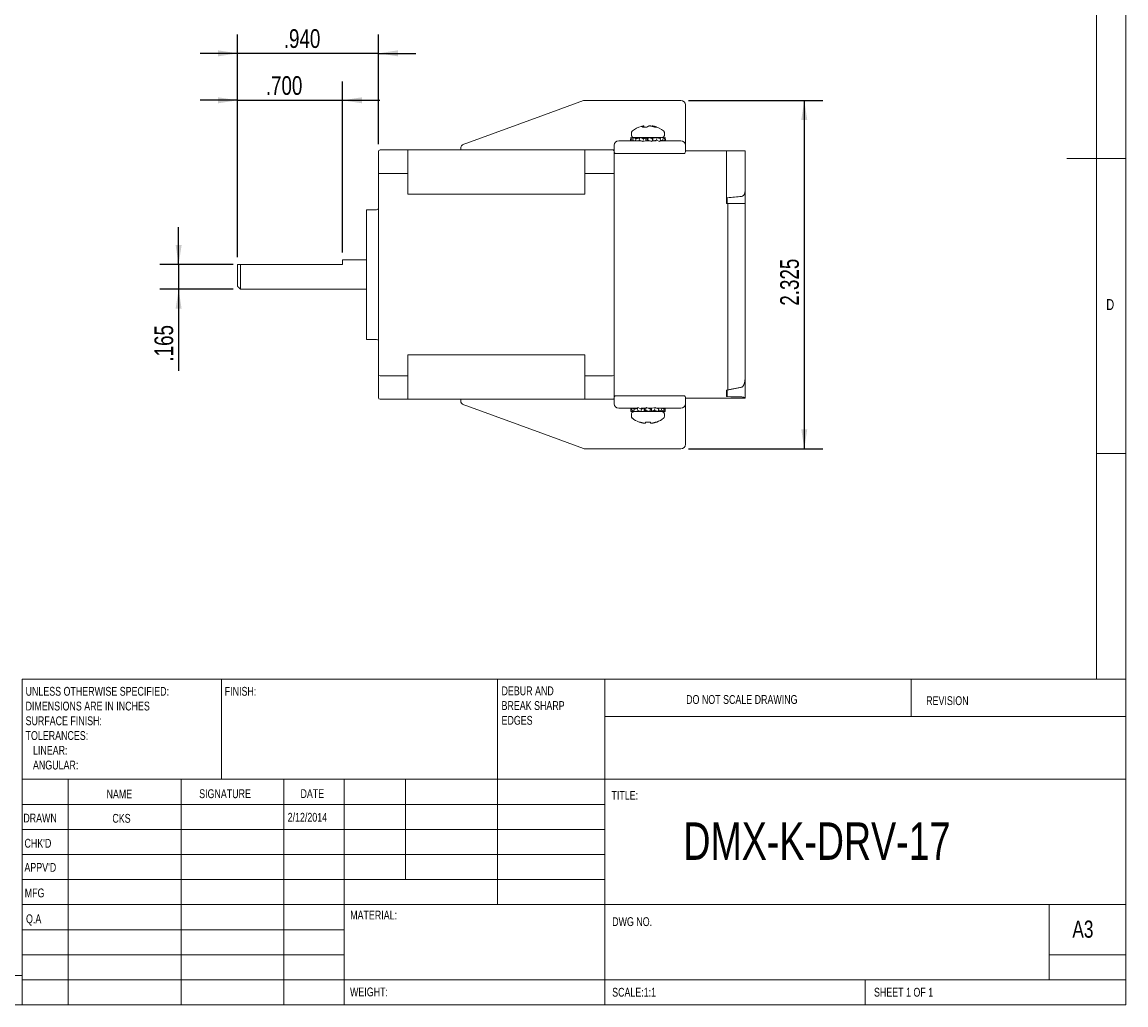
# Model space of a CAD drawing. Header units: inches. Extents: x 0.2 to 16.3, y 0.2 to 11.5.
# Tile 3 of 4: x 9 to 16.3, y 0.2 to 6.8. Entities that reach past the tile are written whole.
import ezdxf

# ---------------------------------------------------------------- set-up
doc = ezdxf.new("R2010")
doc.units = ezdxf.units.IN
doc.header["$MEASUREMENT"] = 0
doc.layers.add('FORMAT', color=7, linetype='Continuous')
doc.styles.add('SLDTEXTSTYLE0', font='TXT', dxfattribs={"width": 0.75})
doc.dimstyles.new('SLDDIMSTYLE3', dxfattribs={"dimtxt": 0.125, "dimasz": 0.13, "dimexe": 0, "dimexo": 0.0625, "dimgap": 0.03125, "dimtad": 2, "dimdec": 3, "dimzin": 12, "dimdsep": 46, "dimtxsty": 'Standard', "dimsah": 1, "dimcen": 0.09, "dimadec": 0, "dimazin": 0, "dimtfac": 1, "dimtdec": 3, "dimtofl": 0, "dimtmove": 0, "dimatfit": 3, "dimfxl": 0, "dimtolj": 1, "dimtzin": 12, "dimarcsym": 0})
doc.dimstyles.new('SLDDIMSTYLE4', dxfattribs={"dimtxt": 0.125, "dimasz": 0.13, "dimexe": 0, "dimexo": 0.0625, "dimgap": 0.03125, "dimtad": 2, "dimdec": 3, "dimzin": 12, "dimdsep": 46, "dimtxsty": 'Standard', "dimsah": 1, "dimcen": 0.09, "dimadec": 0, "dimazin": 0, "dimtfac": 1, "dimtdec": 3, "dimtofl": 0, "dimtmove": 0, "dimatfit": 3, "dimfxl": 0, "dimtolj": 1, "dimtzin": 12, "dimarcsym": 0})
doc.dimstyles.new('SLDDIMSTYLE5', dxfattribs={"dimtxt": 0.125, "dimasz": 0.13, "dimexe": 0, "dimexo": 0.0625, "dimgap": 0.03125, "dimtad": 2, "dimdec": 3, "dimzin": 4, "dimdsep": 46, "dimtxsty": 'Standard', "dimsah": 1, "dimcen": 0.09, "dimadec": 0, "dimazin": 0, "dimtfac": 1, "dimtdec": 3, "dimtofl": 0, "dimtmove": 0, "dimatfit": 3, "dimfxl": 0, "dimtolj": 1, "dimtzin": 12, "dimarcsym": 0})

# ---------------------------------------------------------------- blocks, each defined once
blk = doc.blocks.new('SW_NOTE_0')
at = {"color": 0, "linetype": 'Continuous', "lineweight": 0, "attachment_point": 1, "style": 'SLDTEXTSTYLE0'}
for s, insert, char_height in [('DEBUR AND ', (0, 0.0761), 0.05906), ('BREAK SHARP ', (0, -0.0223), 0.059055), ('EDGES', (0, -0.1207), 0.05906)]:
    blk.add_mtext(s, dxfattribs=dict(at, insert=insert, char_height=char_height))
blk = doc.blocks.new('SW_NOTE_1')
at = {"color": 0, "linetype": 'Continuous', "lineweight": 0, "attachment_point": 1, "style": 'SLDTEXTSTYLE0'}
for s, insert, char_height in [('UNLESS OTHERWISE SPECIFIED:', (0, 0.0761), 0.059055), ('DIMENSIONS ARE IN INCHES', (0, -0.0223), 0.059055), ('SURFACE FINISH:', (0, -0.1207), 0.059055), ('TOLERANCES:', (0, -0.2191), 0.059055), ('   LINEAR:', (0, -0.3176), 0.05906), ('   ANGULAR:', (0, -0.416), 0.059055)]:
    blk.add_mtext(s, dxfattribs=dict(at, insert=insert, char_height=char_height))
blk = doc.blocks.new('*D7')
at = {"layer": 'FORMAT'}
for p, q in [((13.4173, 6.2346), (14.316, 6.2346)), ((14.191, 6.2346), (14.191, 3.9092)), ((13.4173, 3.9092), (14.316, 3.9092))]:
    blk.add_line(p, q, dxfattribs=at)
for points in [[(14.191, 6.2346), (14.171, 6.1046), (14.211, 6.1046)], [(14.191, 3.9092), (14.211, 4.0392), (14.171, 4.0392)]]:
    blk.add_solid(points, dxfattribs=at)
at = {"layer": 'FORMAT', "insert": (14.0299, 4.8641), "char_height": 0.125, "attachment_point": 1, "rotation": 90, "style": 'SLDTEXTSTYLE0'}
blk.add_mtext('2.325', dxfattribs=at)
blk = doc.blocks.new('*D8')
at = {"layer": 'FORMAT'}
for p, q in [((10.0137, 5.1384), (10.0137, 5.3884)), ((10.3771, 5.1384), (9.8887, 5.1384)), ((10.0137, 5.1384), (10.0137, 4.9735)), ((10.3771, 4.9735), (9.8887, 4.9735)), ((10.0137, 4.9735), (10.0137, 4.4286))]:
    blk.add_line(p, q, dxfattribs=at)
for points in [[(10.0137, 5.1384), (10.0337, 5.2684), (9.9937, 5.2684)], [(10.0137, 4.9735), (9.9937, 4.8435), (10.0337, 4.8435)]]:
    blk.add_solid(points, dxfattribs=at)
at = {"layer": 'FORMAT', "insert": (9.8525, 4.4911), "char_height": 0.125, "attachment_point": 1, "rotation": 90, "style": 'SLDTEXTSTYLE0'}
blk.add_mtext('.165', dxfattribs=at)
blk = doc.blocks.new('*D9')
at = {"layer": 'FORMAT'}
for p, q in [((10.4074, 5.1884), (10.4074, 6.3601)), ((11.1074, 5.2203), (11.1074, 6.3601)), ((10.4074, 6.2351), (10.1574, 6.2351)), ((10.4074, 6.2351), (11.1074, 6.2351)), ((11.1074, 6.2351), (11.3574, 6.2351))]:
    blk.add_line(p, q, dxfattribs=at)
for points in [[(10.4074, 6.2351), (10.2774, 6.2551), (10.2774, 6.2151)], [(11.1074, 6.2351), (11.2374, 6.2151), (11.2374, 6.2551)]]:
    blk.add_solid(points, dxfattribs=at)
at = {"layer": 'FORMAT', "insert": (10.5958, 6.3962), "char_height": 0.125, "attachment_point": 1, "style": 'SLDTEXTSTYLE0'}
blk.add_mtext('.700', dxfattribs=at)
blk = doc.blocks.new('*D10')
at = {"layer": 'FORMAT'}
for p, q in [((10.4074, 5.1884), (10.4074, 6.6736)), ((11.3475, 5.9428), (11.3475, 6.6736)), ((10.4074, 6.5486), (10.1574, 6.5486)), ((11.3475, 6.5486), (10.4074, 6.5486)), ((11.3475, 6.5486), (11.5975, 6.5486))]:
    blk.add_line(p, q, dxfattribs=at)
for points in [[(10.4074, 6.5486), (10.2774, 6.5686), (10.2774, 6.5286)], [(11.3475, 6.5486), (11.4775, 6.5286), (11.4775, 6.5686)]]:
    blk.add_solid(points, dxfattribs=at)
at = {"layer": 'FORMAT', "insert": (10.7159, 6.7097), "char_height": 0.125, "attachment_point": 1, "style": 'SLDTEXTSTYLE0'}
blk.add_mtext('.940', dxfattribs=at)

msp = doc.modelspace()

# ---------------------------------------------------------------- linework, layer by layer
at = {"color": 7, "linetype": 'Continuous', "lineweight": 0}
for p, q in [((16.3386, 0.1969), (16.3386, 11.4961)), ((16.1417, 11.2992), (16.1417, 2.372)), ((16.3386, 5.8465), (15.9449, 5.8465)), ((16.1417, 3.878), (16.3386, 3.878)), ((8.9685, 2.372), (16.3386, 2.372)), ((8.9685, 2.372), (8.9685, 0.1969)), ((10.2992, 1.7028), (10.2992, 2.372)), ((12.1417, 2.372), (12.1417, 0.8661)), ((12.8583, 2.372), (12.8583, 0.1969)), ((14.9055, 2.1211), (14.9055, 2.372)), ((16.3386, 2.1211), (12.8583, 2.1211)), ((16.3386, 1.7028), (8.9685, 1.7028)), ((9.2756, 1.7028), (9.2756, 0.1969)), ((10.0311, 1.7028), (10.0311, 0.1969)), ((10.7165, 1.7028), (10.7165, 0.1969)), ((11.1181, 0.1969), (11.1181, 1.7028)), ((11.5276, 1.0335), (11.5276, 1.7028)), ((12.8583, 1.5354), (8.9685, 1.5354)), ((12.8583, 1.3681), (8.9685, 1.3681)), ((12.8583, 1.2008), (8.9685, 1.2008)), ((12.8583, 1.0335), (8.9685, 1.0335)), ((11.1181, 0.8661), (8.9685, 0.8661)), ((11.1181, 0.8661), (16.3386, 0.8661)), ((15.8268, 0.3642), (15.8268, 0.8661)), ((11.1181, 0.6988), (8.9685, 0.6988)), ((11.1181, 0.5315), (8.9685, 0.5315)), ((16.3386, 0.5315), (15.8268, 0.5315)), ((0.3937, 0.3937), (8.9685, 0.3937)), ((8.9685, 0.3642), (16.3386, 0.3642)), ((14.5984, 0.1969), (14.5984, 0.3642)), ((0.1969, 0.1969), (16.3386, 0.1969))]:
    msp.add_line(p, q, dxfattribs=at)
at = {"color": 7, "linetype": 'Continuous', "lineweight": 15}
for p, q in [((12.4556, 6.1378), (12.7166, 6.2328)), ((12.7269, 6.2346), (13.3673, 6.2346)), ((13.3973, 6.2046), (13.3973, 6.1096)), ((11.9371, 5.949), (12.4556, 6.1378)), ((13.3973, 5.9766), (13.3973, 6.1734)), ((13.1101, 6.0561), (13.1407, 6.0561)), ((13.1202, 6.0561), (13.1194, 6.0642)), ((13.1201, 6.0561), (13.1195, 6.0632)), ((13.1752, 6.0642), (13.175, 6.0616)), ((13.1827, 6.0632), (13.1825, 6.0594)), ((13.1939, 6.0561), (13.2066, 6.0561)), ((13.3973, 6.1096), (13.3973, 5.9346)), ((13.0312, 5.97), (13.032, 5.9869)), ((13.0331, 5.9646), (13.0312, 5.97)), ((13.032, 5.9869), (13.0355, 5.9771)), ((13.0493, 5.9851), (13.032, 5.9869)), ((13.0355, 5.9771), (13.0349, 5.9646)), ((13.0355, 5.9771), (13.0479, 5.9788)), ((13.0451, 5.9869), (13.0438, 5.9857)), ((13.0496, 5.9864), (13.0451, 5.9869)), ((13.046, 5.97), (13.0497, 5.9869)), ((13.0551, 5.9646), (13.046, 5.97)), ((13.0497, 5.9869), (13.0662, 5.9771)), ((13.0802, 5.9826), (13.0497, 5.9869)), ((13.0662, 5.9771), (13.0631, 5.9631)), ((13.0848, 5.9826), (13.0649, 5.9848)), ((13.0662, 5.9771), (13.0918, 5.9816)), ((13.0856, 5.9869), (13.078, 5.9834)), ((13.0933, 5.9858), (13.0856, 5.9869)), ((13.088, 5.97), (13.0937, 5.9869)), ((13.1129, 5.9602), (13.088, 5.97)), ((13.0884, 5.9826), (13.0922, 5.9826)), ((13.0937, 5.9869), (13.1186, 5.9771)), ((13.0972, 5.9857), (13.0937, 5.9869)), ((13.1076, 5.9835), (13.0997, 5.9848)), ((13.1186, 5.9771), (13.1129, 5.9602)), ((13.1184, 5.9826), (13.1324, 5.9826)), ((13.1186, 5.9771), (13.1324, 5.9826)), ((13.1324, 5.9826), (13.1324, 5.9646)), ((13.1324, 5.9826), (13.133, 5.9826)), ((13.133, 5.9646), (13.133, 5.9826)), ((13.133, 5.9826), (13.1425, 5.9826)), ((13.1425, 5.9826), (13.1425, 5.9646)), ((13.1425, 5.9826), (13.1427, 5.9826)), ((13.1427, 5.9826), (13.152, 5.9869)), ((13.1427, 5.9646), (13.1427, 5.9826)), ((13.1459, 5.97), (13.1427, 5.9646)), ((13.1459, 5.97), (13.152, 5.9869)), ((13.1726, 5.9602), (13.1459, 5.97)), ((13.152, 5.9869), (13.1787, 5.9771)), ((13.1639, 5.9826), (13.1712, 5.9826)), ((13.171, 5.9826), (13.1799, 5.9826)), ((13.1787, 5.9771), (13.1712, 5.9826)), ((13.1787, 5.9771), (13.1726, 5.9602)), ((13.1799, 5.9826), (13.1799, 5.9646)), ((13.1799, 5.9826), (13.1807, 5.9826)), ((13.1807, 5.9826), (13.209, 5.9869)), ((13.1807, 5.9646), (13.1807, 5.9826)), ((13.2041, 5.97), (13.1807, 5.9646)), ((13.195, 5.9848), (13.1975, 5.9857)), ((13.2014, 5.9858), (13.201, 5.9869)), ((13.2041, 5.97), (13.209, 5.9869)), ((13.2251, 5.9604), (13.2041, 5.97)), ((13.209, 5.9869), (13.2305, 5.9771)), ((13.2169, 5.9833), (13.2496, 5.9869)), ((13.2305, 5.9771), (13.2257, 5.9606)), ((13.2472, 5.97), (13.2276, 5.9672)), ((13.2298, 5.9848), (13.2449, 5.9869)), ((13.2451, 5.9864), (13.2449, 5.9869)), ((13.2472, 5.97), (13.2496, 5.9869)), ((13.253, 5.9646), (13.2472, 5.97)), ((13.2496, 5.9869), (13.2599, 5.9771)), ((13.2509, 5.9857), (13.2627, 5.9869)), ((13.2599, 5.9771), (13.2582, 5.9646)), ((13.2635, 5.97), (13.2588, 5.9694)), ((13.2616, 5.9646), (13.2635, 5.97)), ((13.2635, 5.97), (13.2627, 5.9869)), ((13.3973, 5.9046), (13.3973, 5.9766)), ((11.3593, 5.9046), (11.5444, 5.9046)), ((12.7255, 5.9046), (11.5444, 5.9046)), ((11.5444, 5.7471), (11.5444, 5.9046)), ((11.8973, 5.9046), (11.8973, 5.9136)), ((11.9171, 5.9417), (11.9371, 5.949)), ((12.7255, 5.7471), (12.7255, 5.9046)), ((12.7255, 5.9046), (12.9105, 5.9046)), ((12.9223, 5.9046), (12.9105, 5.9046)), ((12.9105, 5.9046), (12.9223, 5.9046)), ((12.9223, 5.8902), (12.9223, 5.9346)), ((12.9523, 5.9646), (12.9723, 5.9646)), ((12.9723, 5.9646), (13.1018, 5.9646)), ((13.0977, 5.9662), (13.0977, 5.9646)), ((13.0988, 5.9646), (13.0988, 5.9658)), ((13.1324, 5.9646), (13.1129, 5.9602)), ((13.1324, 5.9646), (13.133, 5.9646)), ((13.133, 5.9646), (13.1425, 5.9646)), ((13.1425, 5.9646), (13.1427, 5.9646)), ((13.1427, 5.9646), (13.1577, 5.9646)), ((13.1577, 5.9646), (13.1607, 5.9646)), ((13.1742, 5.9646), (13.203, 5.9646)), ((13.2268, 5.9646), (13.3473, 5.9646)), ((13.3473, 5.9646), (13.3673, 5.9646)), ((13.3973, 5.9346), (13.3973, 5.8902)), ((13.3973, 5.8969), (13.3973, 5.9046)), ((13.3973, 5.8969), (13.6723, 5.8969)), ((13.6723, 5.6719), (13.6723, 5.8969)), ((13.6723, 5.8969), (13.7973, 5.8969)), ((13.6723, 5.8969), (13.6773, 5.8969)), ((13.6723, 5.8969), (13.6773, 5.8969)), ((13.6723, 5.8969), (13.6773, 5.8969)), ((13.6723, 5.8969), (13.6773, 5.8969)), ((13.6723, 5.8969), (13.6773, 5.8969)), ((13.6723, 5.8969), (13.6773, 5.8969)), ((13.6723, 5.8969), (13.6773, 5.8969)), ((13.6773, 5.8969), (13.7718, 5.8969)), ((13.6773, 5.8969), (13.7718, 5.8969)), ((13.6773, 5.8969), (13.7718, 5.8969)), ((13.6773, 5.8969), (13.7718, 5.8969)), ((13.6773, 5.8969), (13.7718, 5.8969)), ((13.6773, 5.8969), (13.7718, 5.8969)), ((13.6773, 5.8969), (13.7718, 5.8969)), ((13.7718, 5.8969), (13.7973, 5.8969)), ((13.7718, 5.8969), (13.7973, 5.8969)), ((13.7718, 5.8969), (13.7973, 5.8969)), ((13.7718, 5.8969), (13.7973, 5.8969)), ((13.7718, 5.8969), (13.7973, 5.8969)), ((13.7718, 5.8969), (13.7973, 5.8969)), ((13.7718, 5.8969), (13.7835, 5.8969)), ((13.7973, 5.6719), (13.7973, 5.8969)), ((13.7973, 5.8969), (13.7973, 5.5469)), ((11.3475, 5.7422), (11.3475, 5.8928)), ((12.9223, 5.8902), (12.9223, 5.8816)), ((12.9223, 5.7533), (12.9223, 5.8816)), ((12.9723, 5.8807), (12.9275, 5.8807)), ((12.9723, 5.8807), (13.3473, 5.8807)), ((13.3473, 5.8807), (13.3922, 5.8807)), ((12.9223, 5.7533), (12.9223, 5.7422)), ((11.3475, 4.4016), (11.3475, 5.7422)), ((11.3593, 5.7471), (11.5444, 5.7471)), ((11.5444, 5.6079), (11.5444, 5.7471)), ((12.7255, 5.6079), (12.7255, 5.7471)), ((12.7255, 5.7471), (12.9105, 5.7471)), ((12.9223, 5.7422), (12.9223, 5.7148)), ((12.9223, 5.6719), (12.9223, 5.7148)), ((12.7255, 5.6079), (11.5444, 5.6079)), ((12.9223, 4.4719), (12.9223, 5.6719)), ((13.6723, 5.6719), (13.6723, 5.5469)), ((13.6723, 5.5841), (13.6773, 5.5841)), ((13.6723, 5.5469), (13.6808, 5.5469)), ((13.6773, 5.5473), (13.6773, 5.5841)), ((13.6808, 4.4719), (13.6808, 5.5469)), ((13.6808, 5.5469), (13.7718, 5.5469)), ((13.7718, 5.5469), (13.7973, 5.5469)), ((13.7973, 5.5469), (13.7973, 4.4719)), ((11.2688, 4.6388), (11.2688, 5.505)), ((11.1074, 5.1384), (11.1074, 5.1703)), ((10.4074, 4.9931), (10.4074, 5.1384)), ((11.1074, 5.1384), (10.4271, 5.1384)), ((10.4271, 5.1384), (10.4271, 4.9735)), ((12.7255, 4.5359), (11.5444, 4.5359)), ((11.5444, 4.3967), (11.5444, 4.5359)), ((12.7255, 4.3967), (12.7255, 4.5359)), ((12.9223, 4.429), (12.9223, 4.4719)), ((12.9223, 4.429), (12.9223, 4.4016)), ((13.6808, 4.3014), (13.6808, 4.4719)), ((13.7973, 4.4719), (13.7973, 4.4225)), ((13.7973, 4.4225), (13.7973, 4.2492)), ((11.3475, 4.251), (11.3475, 4.4016)), ((11.3593, 4.3967), (11.5444, 4.3967)), ((11.5444, 4.2392), (11.5444, 4.3967)), ((12.7255, 4.3967), (12.9105, 4.3967)), ((12.7255, 4.2392), (12.7255, 4.3967)), ((12.9223, 4.4016), (12.9223, 4.3905)), ((12.9223, 4.2621), (12.9223, 4.3905)), ((13.6723, 4.3007), (13.6808, 4.3014)), ((13.6723, 4.3007), (13.6723, 4.2574)), ((13.6773, 4.2574), (13.6773, 4.3011)), ((11.3593, 4.2392), (11.5444, 4.2392)), ((12.7255, 4.2392), (11.5444, 4.2392)), ((11.8973, 4.2302), (11.8973, 4.2392)), ((11.9371, 4.1947), (11.9171, 4.202)), ((12.7255, 4.2392), (12.9105, 4.2392)), ((12.9223, 4.2392), (12.9105, 4.2392)), ((12.9223, 4.2621), (12.9223, 4.2536)), ((12.9223, 4.2092), (12.9223, 4.2536)), ((12.9275, 4.2631), (12.9723, 4.2631)), ((13.3473, 4.2631), (12.9723, 4.2631)), ((13.3922, 4.2631), (13.3473, 4.2631)), ((13.3973, 4.2092), (13.3973, 4.2536)), ((13.3973, 4.2392), (13.3973, 4.2469)), ((13.7806, 4.2469), (13.3973, 4.2469)), ((13.3973, 4.2092), (13.3973, 4.0342)), ((13.6723, 4.2574), (13.6773, 4.2574)), ((13.6723, 4.2469), (13.6773, 4.2469)), ((13.6723, 4.2469), (13.6773, 4.2469)), ((13.6723, 4.2469), (13.6773, 4.2469)), ((13.6723, 4.2469), (13.6773, 4.2469)), ((13.6723, 4.2469), (13.6773, 4.2469)), ((13.6723, 4.2469), (13.6773, 4.2469)), ((13.6723, 4.2469), (13.6773, 4.2469)), ((13.7718, 4.2469), (13.6773, 4.2469)), ((13.7718, 4.2469), (13.6773, 4.2469)), ((13.7718, 4.2469), (13.6773, 4.2469)), ((13.7718, 4.2469), (13.6773, 4.2469)), ((13.7718, 4.2469), (13.6773, 4.2469)), ((13.7718, 4.2469), (13.6773, 4.2469)), ((13.7718, 4.2469), (13.6773, 4.2469)), ((13.7973, 4.2469), (13.7718, 4.2469)), ((13.7973, 4.2469), (13.7718, 4.2469)), ((13.7973, 4.2469), (13.7718, 4.2469)), ((13.7973, 4.2469), (13.7718, 4.2469)), ((13.7973, 4.2469), (13.7718, 4.2469)), ((13.7973, 4.2469), (13.7718, 4.2469)), ((13.7973, 4.2469), (13.7718, 4.2469)), ((13.7973, 4.2492), (13.7973, 4.2483)), ((13.7973, 4.2483), (13.7973, 4.2469)), ((12.4556, 4.006), (11.9371, 4.1947)), ((12.9723, 4.1792), (12.9523, 4.1792)), ((13.0794, 4.1792), (12.9723, 4.1792)), ((13.0323, 4.1792), (13.0323, 4.1737)), ((13.0323, 4.1737), (13.0409, 4.1749)), ((13.0323, 4.1737), (13.0323, 4.1568)), ((13.0503, 4.1587), (13.0323, 4.1568)), ((13.0395, 4.1667), (13.0417, 4.1792)), ((13.053, 4.1568), (13.0395, 4.1667)), ((13.0423, 4.1579), (13.0425, 4.1568)), ((13.0514, 4.158), (13.0425, 4.1568)), ((13.0485, 4.1792), (13.056, 4.1737)), ((13.056, 4.1737), (13.053, 4.1568)), ((13.089, 4.161), (13.053, 4.1568)), ((13.056, 4.1737), (13.0788, 4.1773)), ((13.0755, 4.1667), (13.0808, 4.1836)), ((13.0989, 4.1568), (13.0755, 4.1667)), ((13.0798, 4.1599), (13.0808, 4.1568)), ((13.0808, 4.1836), (13.1042, 4.1737)), ((13.0859, 4.1823), (13.0808, 4.1836)), ((13.0921, 4.1597), (13.0884, 4.1588)), ((13.1042, 4.1737), (13.0989, 4.1568)), ((13.123, 4.1612), (13.0989, 4.1568)), ((13.1213, 4.1792), (13.1012, 4.1792)), ((13.1042, 4.1737), (13.123, 4.1792)), ((13.123, 4.1792), (13.1213, 4.1792)), ((13.123, 4.1792), (13.123, 4.1612)), ((13.1235, 4.1792), (13.123, 4.1792)), ((13.1237, 4.1612), (13.123, 4.1612)), ((13.1245, 4.1792), (13.1235, 4.1792)), ((13.1237, 4.1612), (13.1237, 4.1792)), ((13.133, 4.1792), (13.1237, 4.1792)), ((13.133, 4.1612), (13.1237, 4.1612)), ((13.1308, 4.1667), (13.1369, 4.1836)), ((13.1308, 4.1667), (13.133, 4.1612)), ((13.1578, 4.1568), (13.1308, 4.1667)), ((13.133, 4.1792), (13.1369, 4.1836)), ((13.133, 4.1727), (13.133, 4.1792)), ((13.1458, 4.1612), (13.133, 4.1612)), ((13.1369, 4.1836), (13.1639, 4.1737)), ((13.1617, 4.1792), (13.1489, 4.1792)), ((13.1639, 4.1737), (13.1578, 4.1568)), ((13.1617, 4.1612), (13.1578, 4.1568)), ((13.1639, 4.1737), (13.1617, 4.1792)), ((13.171, 4.1792), (13.1617, 4.1792)), ((13.1617, 4.1677), (13.1617, 4.1612)), ((13.171, 4.1612), (13.1617, 4.1612)), ((13.1712, 4.1792), (13.1701, 4.1792)), ((13.171, 4.1792), (13.171, 4.1612)), ((13.1717, 4.1612), (13.171, 4.1612)), ((13.1717, 4.1792), (13.1712, 4.1792)), ((13.1717, 4.1792), (13.1718, 4.1792)), ((13.1717, 4.1612), (13.1717, 4.1792)), ((13.1733, 4.1792), (13.1717, 4.1792)), ((13.1905, 4.1667), (13.1717, 4.1612)), ((13.1849, 4.1612), (13.1717, 4.1612)), ((13.1757, 4.1799), (13.1958, 4.1836)), ((13.1871, 4.1584), (13.1958, 4.1568)), ((13.1905, 4.1667), (13.1958, 4.1836)), ((13.2139, 4.1568), (13.1905, 4.1667)), ((13.1958, 4.1836), (13.2192, 4.1737)), ((13.1958, 4.1568), (13.2016, 4.1593)), ((13.3473, 4.1792), (13.2062, 4.1792)), ((13.2062, 4.1588), (13.2139, 4.1568)), ((13.2192, 4.1737), (13.2139, 4.1568)), ((13.2148, 4.1599), (13.2417, 4.1568)), ((13.2386, 4.1667), (13.2158, 4.1631)), ((13.2183, 4.1612), (13.2521, 4.1568)), ((13.2386, 4.1667), (13.2409, 4.1792)), ((13.2521, 4.1568), (13.2386, 4.1667)), ((13.2417, 4.1568), (13.2433, 4.158)), ((13.2477, 4.1792), (13.2552, 4.1737)), ((13.2552, 4.1737), (13.2521, 4.1568)), ((13.2523, 4.1579), (13.2623, 4.1568)), ((13.2623, 4.1667), (13.2537, 4.1655)), ((13.2623, 4.1667), (13.2623, 4.1792)), ((13.2623, 4.1568), (13.2623, 4.1667)), ((13.3673, 4.1792), (13.3473, 4.1792)), ((13.0901, 4.0876), (13.0877, 4.0876)), ((13.1308, 4.0876), (13.1302, 4.0806)), ((13.1639, 4.0876), (13.1308, 4.0876)), ((13.1639, 4.0876), (13.1645, 4.0806)), ((13.2069, 4.0876), (13.2046, 4.0876)), ((12.7166, 3.911), (12.4556, 4.006)), ((13.3973, 4.0342), (13.3973, 3.9392)), ((13.3673, 3.9092), (12.7269, 3.9092))]:
    msp.add_line(p, q, dxfattribs=at)
at = {"color": 7, "linetype": 'Continuous', "lineweight": 15, "flags": 128}
msp.add_lwpolyline([(13.7973, 5.8969), (13.7973, 5.8969)], dxfattribs=at)
at = {"color": 7, "linetype": 'Continuous', "lineweight": 15}
for centre, radius, start, end in [((12.7269, 6.2046), 0.03, 90, 110), ((13.3673, 6.2046), 0.03, 0, 90), ((13.1473, 5.8971), 0.1699, 105.31209, 127.70975), ((13.1473, 5.8971), 0.1699, 52.29025, 74.91642), ((11.3593, 5.8928), 0.0118, 90, 180), ((11.9273, 5.9136), 0.03, 110, 180), ((12.9105, 5.8928), 0.0118, 0, 90), ((12.9523, 5.9346), 0.03, 90, 180), ((13.3673, 5.9346), 0.03, 0, 90), ((11.3357, 5.5168), 0.0118, 270, 0), ((11.3357, 4.627), 0.0118, 0, 90), ((11.3593, 4.251), 0.0118, 180, 270), ((11.9273, 4.2302), 0.03, 180, 250), ((12.9105, 4.251), 0.0118, 270, 0), ((12.9523, 4.2092), 0.03, 180, 270), ((13.3673, 4.2092), 0.03, 270, 0), ((13.1473, 4.2467), 0.1699, 232.29025, 249.45914), ((13.1473, 4.2467), 0.1699, 290.54086, 307.70975), ((12.7269, 3.9392), 0.03, 250, 270), ((13.3673, 3.9392), 0.03, 270, 0)]:
    msp.add_arc(centre, radius, start, end, dxfattribs=at)
for centre, major_axis, ratio, start_param, end_param in [((11.3593, 5.7422), (0.0118, 0), 0.414214, 1.570796, 3.141593), ((12.9105, 5.7422), (0.0118, 0), 0.414214, 0, 1.570796), ((13.7973, 5.6719), (1.4288, 0), 0.087489, 4.624788, 4.694529), ((12.6601, 5.6719), (1.4288, 0), 0.087489, 5.504731, 5.604072), ((11.3593, 4.4016), (0.0118, 0), 0.414214, 3.141593, 4.712389), ((12.9105, 4.4016), (0.0118, 0), 0.414214, 4.712389, 6.283185), ((14.4546, 4.4719), (2.5718, 0), 0.087489, 4.405366, 4.443684)]:
    msp.add_ellipse(centre, major_axis=major_axis, ratio=ratio, start_param=start_param, end_param=end_param, dxfattribs=at)
for points in [[(13.1026, 6.0604), (13.112, 6.0632)], [(13.1195, 6.0632), (13.1101, 6.0561)], [(13.112, 6.0632), (13.1194, 6.0642)], [(13.1194, 6.0642), (13.1195, 6.0632)], [(13.1407, 6.0561), (13.1513, 6.0632)], [(13.1513, 6.0632), (13.1589, 6.0642)], [(13.1589, 6.0642), (13.1696, 6.0632)], [(13.1696, 6.0632), (13.1939, 6.0561)], [(13.1827, 6.0632), (13.1752, 6.0642)], [(13.2066, 6.0561), (13.1827, 6.0632)], [(13.0378, 6.0201), (13.0378, 6.0013)], [(13.0887, 5.9826), (13.0688, 5.9842)], [(13.1184, 5.9826), (13.0972, 5.9857)], [(13.1076, 5.9869), (13.1076, 5.9841)], [(13.1871, 5.9835), (13.1871, 5.9869)], [(13.1975, 5.9857), (13.1871, 5.9841)], [(13.2211, 5.9838), (13.2167, 5.9834)], [(13.2352, 5.9869), (13.2383, 5.9869)], [(13.2568, 6.0013), (13.2568, 6.0201)], [(13.1577, 5.9646), (13.1611, 5.9644)], [(11.3357, 5.505), (11.2688, 5.505)], [(11.2688, 5.1703), (11.1074, 5.1703)], [(10.4074, 5.1384), (10.4271, 5.1384)], [(10.4074, 4.9931), (10.4271, 4.9735)], [(10.4271, 4.9735), (11.2688, 4.9735)], [(11.2688, 4.6388), (11.3357, 4.6388)], [(13.7718, 4.3197), (13.6808, 4.3014)], [(13.0378, 4.1424), (13.0378, 4.1237)], [(13.0884, 4.1588), (13.0924, 4.1592)], [(13.1076, 4.1584), (13.1076, 4.1568)], [(13.1847, 4.1612), (13.2062, 4.1588)], [(13.1871, 4.1568), (13.1871, 4.1609)], [(13.2151, 4.1609), (13.2298, 4.1597)], [(13.2568, 4.1237), (13.2568, 4.1424)], [(13.1162, 4.0806), (13.0901, 4.0876)], [(13.1162, 4.0806), (13.126, 4.0795)], [(13.126, 4.0795), (13.1162, 4.0806)], [(13.126, 4.0795), (13.1302, 4.0806)], [(13.1302, 4.0806), (13.126, 4.0795)], [(13.1308, 4.0876), (13.1302, 4.0806)], [(13.1645, 4.0806), (13.1639, 4.0876)], [(13.1645, 4.0806), (13.1687, 4.0795)], [(13.1687, 4.0795), (13.1645, 4.0806)], [(13.1687, 4.0795), (13.1785, 4.0806)], [(13.1785, 4.0806), (13.1687, 4.0795)], [(13.2046, 4.0876), (13.1785, 4.0806)]]:
    msp.add_open_spline(points, degree=1, dxfattribs=at)
for points, knots in [([(13.0434, 6.0315), (13.0426, 6.0307), (13.041, 6.0293), (13.0392, 6.0265), (13.0381, 6.0233), (13.0379, 6.0211), (13.0379, 6.0201)], [0, 0, 0, 0, 0.246718, 0.5, 0.753282, 1, 1, 1, 1]), ([(13.0379, 6.0028), (13.0379, 6.0014), (13.0378, 5.9985), (13.0394, 5.9942), (13.0425, 5.9903), (13.047, 5.9875), (13.0505, 5.9871), (13.0522, 5.9869)], [0, 0, 0, 0, 0.172217, 0.360902, 0.558295, 0.787856, 1, 1, 1, 1]), ([(13.0535, 5.9869), (13.0535, 5.9869), (13.0536, 5.9869), (13.0618, 5.9869), (13.0734, 5.9869), (13.09, 5.9869), (13.1105, 5.9869), (13.1333, 5.9869), (13.1562, 5.9869), (13.1774, 5.9869), (13.2003, 5.9869), (13.2217, 5.9869), (13.231, 5.9869), (13.2352, 5.9869)], [0, 0, 0, 0, 0.0910018, 0.1674033, 0.2502725, 0.3380933, 0.4286169, 0.5191406, 0.6069614, 0.6898305, 0.7662321, 0.8967872, 1, 1, 1, 1]), ([(13.2424, 5.9869), (13.2439, 5.9871), (13.2468, 5.9873), (13.251, 5.9895), (13.2545, 5.993), (13.2568, 5.9977), (13.2568, 6.0011), (13.2568, 6.0028)], [0, 0, 0, 0, 0.178815, 0.371707, 0.569775, 0.795411, 1, 1, 1, 1]), ([(13.2568, 6.0201), (13.2567, 6.0211), (13.2566, 6.0233), (13.2554, 6.0265), (13.2537, 6.0293), (13.252, 6.0307), (13.2512, 6.0315)], [0, 0, 0, 0, 0.246718, 0.5, 0.753282, 1, 1, 1, 1]), ([(12.9275, 5.8807), (12.9253, 5.8833), (12.9226, 5.8867), (12.9224, 5.8896), (12.9223, 5.8902)], [0, 0, 0, 0, 0.789927, 1, 1, 1, 1]), ([(13.3922, 5.8807), (13.393, 5.8815), (13.3961, 5.8849), (13.3968, 5.8879), (13.3973, 5.8902)], [0, 0, 0, 0, 0.252574, 1, 1, 1, 1]), ([(13.7718, 5.5934), (13.7742, 5.5939), (13.7788, 5.5948), (13.7854, 5.5993), (13.7918, 5.6077), (13.7969, 5.6255), (13.7973, 5.6482), (13.7973, 5.6655), (13.7973, 5.6719)], [0, 0, 0, 0, 0.07568, 0.150852, 0.265316, 0.452874, 0.797412, 1, 1, 1, 1]), ([(13.7718, 4.3197), (13.7726, 4.3199), (13.7741, 4.3204), (13.7765, 4.3216), (13.7789, 4.3235), (13.7811, 4.3258), (13.783, 4.3283), (13.7846, 4.3309), (13.7861, 4.3336), (13.7883, 4.3383), (13.7906, 4.3451), (13.7929, 4.3541), (13.7945, 4.3635), (13.7958, 4.3748), (13.7967, 4.388), (13.7972, 4.4028), (13.7973, 4.4142), (13.7973, 4.4207), (13.7973, 4.4223), (13.7973, 4.4225)], [0, 0, 0, 0, 0.020639, 0.04202, 0.071234, 0.10123, 0.129233, 0.157456, 0.186154, 0.214952, 0.299407, 0.384743, 0.471692, 0.558922, 0.69399, 0.829481, 0.956074, 0.996412, 1, 1, 1, 1]), ([(12.9223, 4.2536), (12.9229, 4.256), (12.9236, 4.259), (12.9268, 4.2624), (12.9275, 4.2631)], [0, 0, 0, 0, 0.789904, 1, 1, 1, 1]), ([(13.3973, 4.2536), (13.3968, 4.256), (13.396, 4.259), (13.3929, 4.2624), (13.3922, 4.2631)], [0, 0, 0, 0, 0.791037, 1, 1, 1, 1]), ([(13.7973, 4.2492), (13.797, 4.2497), (13.7964, 4.2506), (13.7915, 4.2524), (13.7842, 4.254), (13.7771, 4.2548), (13.7729, 4.2549), (13.7718, 4.255)], [0, 0, 0, 0, 0.230541, 0.460994, 0.693095, 0.92208, 1, 1, 1, 1]), ([(13.7806, 4.2469), (13.7833, 4.2469), (13.7888, 4.2469), (13.7945, 4.2472), (13.7971, 4.2477), (13.7973, 4.2482), (13.7973, 4.2483)], [0, 0, 0, 0, 0.290016, 0.580058, 0.86942, 1, 1, 1, 1]), ([(13.0378, 4.1424), (13.0381, 4.1445), (13.0386, 4.1487), (13.0425, 4.1536), (13.0474, 4.1564), (13.0507, 4.1567), (13.0522, 4.1568)], [0, 0, 0, 0, 0.270261, 0.562429, 0.789736, 1, 1, 1, 1]), ([(13.2424, 4.1568), (13.2417, 4.1568), (13.24, 4.1568), (13.2271, 4.1568), (13.21, 4.1568), (13.1921, 4.1568), (13.1708, 4.1568), (13.1473, 4.1568), (13.1239, 4.1568), (13.1026, 4.1568), (13.0847, 4.1568), (13.0676, 4.1568), (13.0547, 4.1568), (13.053, 4.1568), (13.0522, 4.1568)], [0, 0, 0, 0, 0.0903184, 0.2045632, 0.2714199, 0.3439362, 0.4207855, 0.5, 0.5792145, 0.6560638, 0.7285801, 0.7954368, 0.9096816, 1, 1, 1, 1]), ([(13.2424, 4.1568), (13.2445, 4.1566), (13.2487, 4.1561), (13.2536, 4.1522), (13.2564, 4.1473), (13.2567, 4.144), (13.2568, 4.1424)], [0, 0, 0, 0, 0.2702613, 0.5624294, 0.7897364, 1, 1, 1, 1]), ([(13.0378, 4.1237), (13.0379, 4.1225), (13.0381, 4.12), (13.0398, 4.1159), (13.042, 4.1137), (13.0434, 4.1123)], [0, 0, 0, 0, 0.277377, 0.562023, 1, 1, 1, 1]), ([(13.2512, 4.1123), (13.2521, 4.1131), (13.254, 4.1148), (13.2562, 4.1186), (13.2566, 4.1218), (13.2568, 4.1237)], [0, 0, 0, 0, 0.277377, 0.562023, 1, 1, 1, 1])]:
    msp.add_open_spline(points, degree=3, knots=knots, dxfattribs=at)

# ---------------------------------------------------------------- block references
at = {"color": 7, "linetype": 'Continuous', "lineweight": 0}
for name, p in [('SW_NOTE_1', (8.9919, 2.2436)), ('SW_NOTE_0', (12.1697, 2.2468))]:
    msp.add_blockref(name, p, dxfattribs=at)

# ---------------------------------------------------------------- texts
at = {"color": 7, "linetype": 'Continuous', "lineweight": 0, "attachment_point": 1, "style": 'SLDTEXTSTYLE0'}
for s, insert, char_height in [('D', (16.2073, 4.9082), 0.0729), ('FINISH:', (10.3217, 2.3197), 0.05906), ('DO NOT SCALE DRAWING', (13.4022, 2.2651), 0.059055), ('REVISION', (15.005, 2.2573), 0.05906), ('NAME', (9.5324, 1.6339), 0.05906), ('SIGNATURE', (10.1509, 1.6363), 0.05906), ('DATE', (10.8274, 1.6369), 0.05906), ('TITLE:', (12.9038, 1.6251), 0.05906), ('2/12/2014', (10.7417, 1.4787), 0.059), ('DRAWN', (8.9769, 1.4736), 0.05906), ('CKS', (9.5715, 1.4718), 0.059), ('DMX-K-DRV-17', (13.3837, 1.4152), 0.25), ("CHK'D", (8.9847, 1.3053), 0.05906), ("APPV'D", (8.9843, 1.1443), 0.05906), ('MFG', (8.9864, 0.9738), 0.05906), ('MATERIAL:', (11.1593, 0.8262), 0.05906), ('Q.A', (8.9948, 0.8012), 0.05906), ('DWG NO.', (12.9084, 0.7822), 0.05906), ('A3', (15.9811, 0.7599), 0.11458), ('WEIGHT: ', (11.1582, 0.313), 0.059), ('SCALE:1:1', (12.9084, 0.311), 0.05906), ('SHEET 1 OF 1', (14.6566, 0.311), 0.059055)]:
    msp.add_mtext(s, dxfattribs=dict(at, insert=insert, char_height=char_height))

# ---------------------------------------------------------------- dimensions: what is measured, and where the dimension line sits
at = {"layer": 'FORMAT'}
dim = msp.add_linear_dim(base=(10.4074, 6.5486), p1=(11.3475, 5.8928), p2=(10.4074, 5.1384), dimstyle='SLDDIMSTYLE5', dxfattribs=at)
dim.commit()
dim.dimension.update_dxf_attribs({"geometry": '*D10', "text_midpoint": (10.8775, 6.5486), "dimtype": 160})
for base, p1, p2, angle, dimstyle, picture, middle in [((11.1074, 6.2351), (10.4074, 5.1384), (11.1074, 5.1703), 0, 'SLDDIMSTYLE5', '*D9', (10.7574, 6.2351)), ((14.191, 3.9092), (13.3673, 6.2346), (13.3673, 3.9092), 90, 'SLDDIMSTYLE3', '*D7', (14.191, 5.0719)), ((10.0137, 4.9735), (10.4271, 5.1384), (10.4271, 4.9735), 90, 'SLDDIMSTYLE4', '*D8', (10.0137, 4.6527))]:
    dim = msp.add_linear_dim(base=base, p1=p1, p2=p2, angle=angle, dimstyle=dimstyle, dxfattribs=at)
    dim.commit()
    dim.dimension.update_dxf_attribs({"geometry": picture, "text_midpoint": middle, "dimtype": 160})

doc.saveas('drawing.dxf')
